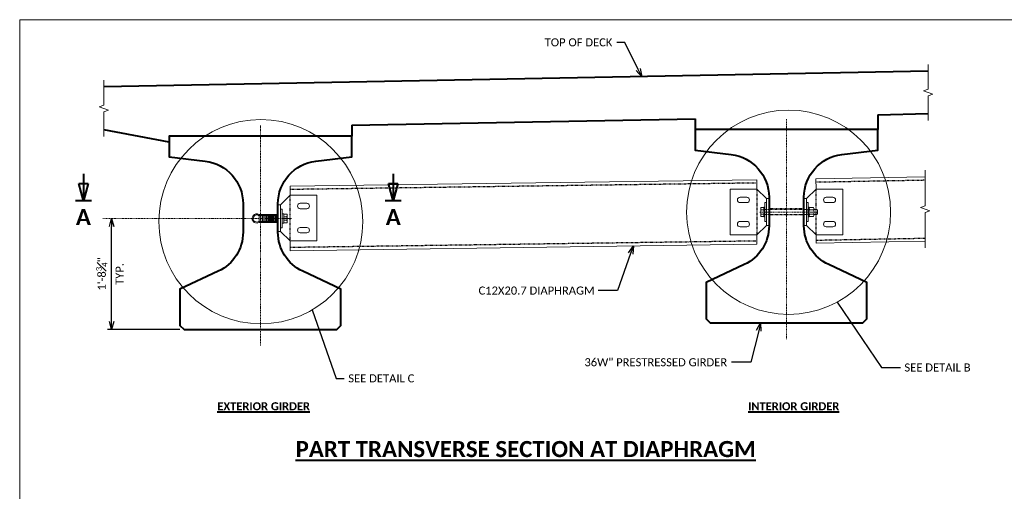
# Model space of a CAD drawing. Extents: x -2 to 1027, y 1 to 253.
# Tile 4 of 6: x -2 to 182, y 166 to 253. Entities that reach past the tile are written whole.
import ezdxf
from ezdxf import colors
from ezdxf.entities.mleader import LeaderData, LeaderLine
from ezdxf.enums import TextEntityAlignment as Align
from ezdxf.math import Vec2, Vec3

# ---------------------------------------------------------------- set-up
doc = ezdxf.new("R2010")
doc.units = 0
doc.header["$MEASUREMENT"] = 0
doc.linetypes.add('Wisdot2', pattern=[0.125, 0.0625, -0.0625])
doc.linetypes.add('Wisdot4', pattern=[0.28125, 0.125, -0.0625, 0.03125, -0.0625])
for name, color, linetype, lineweight in [('B_ANNO', 7, 'Continuous', 18), ('B_ANNO_BREAK', 7, 'Continuous', 18), ('B_ANNO_DIM', 7, 'Continuous', 18), ('B_ANNO_SYMB', 7, 'Continuous', 18), ('B_ANNO_TEXT', 7, 'Continuous', 18), ('B_ANNO_TEXT_TITLE', 7, 'Continuous', 40), ('B_CNTR', 1, 'Wisdot4', 18), ('B_CONC_DECK', 1, 'Continuous', 40), ('B_CONC_GIRD', 50, 'Continuous', 40), ('B_DETAIL_HIDDEN', 7, 'Wisdot2', 25), ('B_STEEL', 92, 'Continuous', 18), ('B_STEEL_BOLT', 3, 'Continuous', 18), ('B_STEEL_DIAPH', 96, 'Continuous', 18)]:
    doc.layers.add(name, color=color, linetype=linetype, lineweight=lineweight)
doc.layers.add('B_ANNO_NOPLOT', color=47, linetype='Continuous', lineweight=18, plot=False)
doc.styles.add('Annotative', font='calibri.ttf', dxfattribs={"height": 0.0625})
doc.styles.get("Standard").update_dxf_attribs({"font": 'calibri.ttf'})
doc.styles.add('Subtitle', font='calibrib.ttf', dxfattribs={"height": 0.0625})
doc.styles.add('Title', font='calibrib.ttf', dxfattribs={"height": 0.125})
doc.dimstyles.new('Annotative', dxfattribs={"dimscale": 0, "dimtxt": 0.0625, "dimasz": 0.0625, "dimexe": 0.03125, "dimexo": 0.03125, "dimgap": 0.03125, "dimtad": 1, "dimdec": 3, "dimzin": 3, "dimdsep": 46, "dimlunit": 4, "dimtxsty": 'Standard', "dimblk": 'OPEN30', "dimcen": 0.03125, "dimaunit": 1, "dimadec": 0, "dimazin": 3, "dimtfac": 0.75, "dimtdec": 3, "dimtofl": 0, "dimtmove": 0, "dimatfit": 3, "dimldrblk": 'OPEN30', "dimfxl": 1, "dimtfill": 1, "dimfrac": 1, "dimtolj": 1, "dimtzin": 0, "dimarcsym": 0})

# ---------------------------------------------------------------- blocks, each defined once
blk = doc.blocks.new('_Open30')
at = {"color": 0, "linetype": 'ByBlock', "lineweight": -2}
for p, q in [((-1, 0.27), (0, 0)), ((0, 0), (-1, -0.27)), ((0, 0), (-1, 0))]:
    blk.add_line(p, q, dxfattribs=at)
blk = doc.blocks.new('_None')
blk = doc.blocks.new('*D12')
at = {"layer": 'B_ANNO_DIM', "color": 0, "lineweight": -2, "transparency": 16777216}
for p, q in [((15.44, 197.15), (15.44, 214.79)), ((28.19, 195.65), (14.69, 195.65))]:
    blk.add_line(p, q, dxfattribs=at)
at = {"layer": 'Defpoints', "color": 0, "transparency": 16777216}
for p in [(15.44, 216.29), (15.44, 216.29), (28.94, 195.65)]:
    blk.add_point(p, dxfattribs=at)
at = {"layer": 'B_ANNO_DIM', "color": 0, "lineweight": -2, "transparency": 16777216, "xscale": 1.5, "yscale": 1.5, "zscale": 1.5}
for p, rotation in [((15.44, 216.29), 90), ((15.44, 195.65), 270)]:
    blk.add_blockref('_Open30', p, dxfattribs=dict(at, rotation=rotation))
at = {"layer": 'B_ANNO_DIM', "color": 0, "transparency": 16777216, "insert": (13.61, 205.97), "char_height": 1.5, "attachment_point": 5, "rotation": 90, "bg_fill": 3, "box_fill_scale": 1.25, "bg_fill_color": 256, "bg_fill_true_color": 13158600, "bg_fill_transparency": 0}
blk.add_mtext('\\A1;1\'-8{\\H0.7x;\\S3#4;}"', dxfattribs=at)
at = {"layer": 'B_ANNO_DIM', "color": 0, "transparency": 16777216, "insert": (16.94, 205.97), "char_height": 1.5, "attachment_point": 5, "rotation": 90, "bg_fill": 3, "box_fill_scale": 1.25, "bg_fill_color": 256, "bg_fill_true_color": 13158600, "bg_fill_transparency": 0}
blk.add_mtext('\\A1;TYP.', dxfattribs=at)
blk = doc.blocks.new('plate')
at = {"layer": 'B_STEEL'}
blk.add_lwpolyline([(0.5, 2.5), (2.25, 4.25), (7.26, 4.25), (7.26, -4.25), (2.25, -4.25), (0.5, -2.5)], dxfattribs=at)
blk.add_lwpolyline([(0, 2.5), (0, -2.5), (0.5, -2.5), (0.5, 2.5)], close=True, dxfattribs=at)
for points in [[(4.14, 2.75), (5.39, 2.75, -1), (5.39, 1.75), (4.14, 1.75, -1)], [(4.14, -1.75), (5.39, -1.75, -1), (5.39, -2.75), (4.14, -2.75, -1)]]:
    blk.add_lwpolyline(points, format="xyb", close=True, dxfattribs=at)
blk = doc.blocks.new('*U25')
at = {"layer": 'B_STEEL_BOLT'}
for p, q in [((0, 0.41), (-0.52, 0.41)), ((9.32, 0.41), (8.52, 0.41)), ((0, -0.41), (-0.52, -0.41)), ((9.32, -0.41), (8.52, -0.41))]:
    blk.add_line(p, q, dxfattribs=at)
for points in [[(0, 0.83), (-0.52, 0.83), (-0.56, 0.7), (-0.56, -0.7), (-0.52, -0.83), (0, -0.83)], [(8.3, 0.89), (8.48, 0.89), (8.48, -0.89), (8.3, -0.89)], [(8.54, 0.83), (9.3, 0.83), (9.36, 0.7), (9.36, -0.7), (9.3, -0.83), (8.54, -0.83), (8.48, -0.7), (8.48, 0.7)], [(9.36, 0.44), (9.88, 0.44), (10, 0.38), (10, -0.37), (9.88, -0.44), (9.36, -0.44)]]:
    blk.add_lwpolyline(points, close=True, dxfattribs=at)
at = {"layer": 'B_STEEL_BOLT', "linetype": 'Wisdot2'}
blk.add_lwpolyline([(0, 0.44), (8.3, 0.44), (8.3, -0.44), (0, -0.44)], close=True, dxfattribs=at)
blk.add_lwpolyline([(8.19, -0.44), (8.19, 0.44)], dxfattribs=at)
at = {"layer": 'B_STEEL_BOLT'}
for centre, radius, start, end in [((4.46, 1.3), 5.05, 186.7119, 190.0351), ((1.48, 0), 2.04, 168.255, 191.745), ((13.5, 1.3), 5.05, 186.7119, 190.0351), ((10.52, 0), 2.04, 168.255, 191.745), ((4.35, 1.3), 5.05, 349.9649, 353.2881), ((7.33, 0), 2.04, 348.255, 11.745), ((4.64, -1.32), 5.24, 170.024, 173.2282), ((13.68, -1.32), 5.24, 170.024, 173.2282), ((4.16, -1.32), 5.24, 6.7718, 9.976)]:
    blk.add_arc(centre, radius, start, end, dxfattribs=at)
blk = doc.blocks.new('*U29')
at = {"layer": 'B_CNTR'}
blk.add_line((0, -41), (0, 0), dxfattribs=at)
at = {"layer": 'B_CONC_DECK'}
for p, q in [((17, 0.01), (17, -2)), ((-17, -2), (-17, -2))]:
    blk.add_line(p, q, dxfattribs=at)
at = {"layer": 'B_CONC_GIRD'}
blk.add_lwpolyline([(17, -2), (-17, -2), (-17, -5.87), (-10.31, -6.67, -0.380164), (-3.25, -14.61), (-3.25, -19.91, -0.291078), (-7.86, -27.16), (-15, -30.5), (-15, -37.25), (-14.25, -38), (14.25, -38), (15, -37.25), (15, -30.5), (7.86, -27.16, -0.291078), (3.25, -19.91), (3.25, -14.61, -0.380164), (10.31, -6.67), (17, -5.87)], format="xyb", close=True, dxfattribs=at)
blk = doc.blocks.new('*U30')
at = {"layer": 'B_CNTR'}
blk.add_line((0, -41), (0, 0), dxfattribs=at)
at = {"layer": 'B_CONC_DECK'}
for p, q in [((-17, 0.01), (-17, -2)), ((17, 0.76), (17, -2))]:
    blk.add_line(p, q, dxfattribs=at)
at = {"layer": 'B_CONC_GIRD'}
blk.add_lwpolyline([(17, -2), (-17, -2), (-17, -5.87), (-10.31, -6.67, -0.380164), (-3.25, -14.61), (-3.25, -19.91, -0.291078), (-7.86, -27.16), (-15, -30.5), (-15, -37.25), (-14.25, -38), (14.25, -38), (15, -37.25), (15, -30.5), (7.86, -27.16, -0.291078), (3.25, -19.91), (3.25, -14.61, -0.380164), (10.31, -6.67), (17, -5.87)], format="xyb", close=True, dxfattribs=at)
blk = doc.blocks.new('*U32')
at = {"layer": 'B_STEEL_BOLT'}
for p, q in [((-8, -1.14), (-8, 1.14)), ((-7.31, -1.14), (-7.31, 1.14)), ((-6.74, -1.14), (-6.74, 1.14)), ((-6.21, -1.14), (-6.21, 1.14)), ((-5.72, -1.14), (-5.72, 1.14)), ((-5.2, -1.14), (-5.2, 1.14)), ((-4.77, -1.14), (-4.77, 1.14)), ((-4.39, -1.14), (-4.39, 1.14)), ((-4, -1.14), (-4, 1.14)), ((-3.62, -1.14), (-3.62, 1.14)), ((-3.24, -1.14), (-3.24, 1.14)), ((-2.86, -1.14), (-2.86, 1.14)), ((-2.47, -1.14), (-2.47, 1.14)), ((-2.09, -1.14), (-2.09, 1.14)), ((-1.7, -1.14), (-1.7, 1.14)), ((-1.32, -1.14), (-1.32, 1.14))]:
    blk.add_line(p, q, dxfattribs=at)
for points in [[(-1, 1.54), (-8.08, 1.54, 1.640622), (-8.17, -1.53), (-1, -1.53)], [(-1, 1.14), (-8.18, 1.14, 1.781631), (-8.26, -1.14), (-1, -1.14)], [(2.5, -1.63, 0.144225), (2.17, -0.64, 0.525623), (2.17, 0.64, 0.13691), (2.5, 1.63)]]:
    blk.add_lwpolyline(points, format="xyb", dxfattribs=at)
for points in [[(0, -3.5), (0.62, -3.5), (0.62, 3.5), (0, 3.5)], [(0.62, 1.78), (1.2, 1.78), (1.2, -1.78), (0.62, -1.78)]]:
    blk.add_lwpolyline(points, close=True, dxfattribs=at)
at = {"layer": 'B_STEEL_BOLT', "flags": 128}
blk.add_lwpolyline([(2.5, -1.63), (2.5, 1.63), (1.2, 1.63), (1.2, -1.63), (2.5, -1.63)], dxfattribs=at)
at = {"layer": 'B_STEEL_BOLT'}
blk.add_lwpolyline([(2.17, -0.64), (1.2, -0.64), (1.2, 0.64), (2.17, 0.64)], dxfattribs=at)
blk = doc.blocks.new('*U35')
at = {"layer": 'B_ANNO_TEXT_TITLE'}
for p, q in [((0, 4), (0, 1.5)), ((-0.4375, 3.125), (0.4375, 3.125)), ((0, 1.5), (-0.4375, 3.125)), ((0.4375, 3.125), (0, 1.5)), ((0.75, 1.5), (-0.75, 1.5))]:
    blk.add_line(p, q, dxfattribs=at)
at = {"layer": 'B_ANNO_TEXT_TITLE', "style": 'Title'}
blk.add_attdef('A', text='', height=1.5, dxfattribs=at).set_placement((0, 0), align=Align.MIDDLE_CENTER)
blk = doc.blocks.new('INS_GSTDIA36W_BASE')
at = {"layer": 'B_ANNO'}
for centre in [(143.2985, 216.1574, 0.8422), (44.9397, 214.4067, 0.8422)]:
    blk.add_circle(centre, 19.0095, dxfattribs=at)
at = {"layer": 'B_ANNO_BREAK', "elevation": 0.8422, "flags": 128}
for points in [[(169.2851, 233.2616), (169.2851, 237.8253), (170.1437, 238.1378), (168.4265, 238.7628), (169.2851, 239.0753), (169.2851, 243.639)], [(15.6791, 230.2406), (15.6791, 234.8627), (16.5377, 235.1752), (14.8205, 235.8002), (15.6791, 236.1127), (15.6791, 240.7349)], [(168.7229, 223.9783), (168.7229, 217.3664), (167.8643, 217.0539), (169.5815, 216.4289), (168.7229, 216.1164), (168.7229, 209.5044)]]:
    blk.add_lwpolyline(points, dxfattribs=at)
at = {"layer": 'B_CNTR'}
for p, q in [((50.6615, 214.9853, 0.8422), (15.4611, 214.9853, 0.8422)), ((148.6842, 216.1955, 0.8422), (137.8036, 216.1955, 0.8422))]:
    blk.add_line(p, q, dxfattribs=at)
at = {"layer": 'B_CONC_DECK'}
for p, q in [((169.2851, 242.389, 0.8422), (15.6791, 239.4849, 0.8422)), ((61.8765, 232.3529, 0.8422), (125.8987, 233.5633, 0.8422)), ((159.8987, 234.3157, 0.8422), (169.2851, 234.5116, 0.8422)), ((27.879, 229.2076, 0.8422), (15.6791, 231.4906, 0.8422))]:
    blk.add_line(p, q, dxfattribs=at)
at = {"layer": 'B_DETAIL_HIDDEN'}
for p, q in [((148.3914, 221.7877, 0.8422), (168.7255, 222.1671, 0.8422)), ((137.4066, 221.5957, 0.8422), (50.3868, 220.3854, 0.8422)), ((137.3982, 220.4447, 0.8422), (137.3982, 211.9463, 0.8422)), ((148.4381, 211.9463, 0.8422), (148.3977, 220.4447, 0.8422)), ((50.3785, 210.8163, 0.8422), (50.3785, 219.3147, 0.8422)), ((146.154, 216.7691, 0.8422), (139.6479, 216.7691, 0.8422)), ((146.1481, 215.6852, 0.8422), (139.6479, 215.6852, 0.8422)), ((148.4428, 210.9592, 0.8422), (168.7229, 211.3376, 0.8422)), ((137.3899, 210.7956, 0.8422), (50.3702, 209.5853, 0.8422))]:
    blk.add_line(p, q, dxfattribs=at)
at = {"layer": 'B_STEEL_BOLT', "elevation": 0.8422}
for points in [[(138.8353, 217.0866), (138.6583, 217.0866), (138.6583, 215.3046), (138.8353, 215.3047)], [(139.1478, 214.4456), (138.8353, 214.4456), (138.8353, 217.9456), (139.1478, 217.9456)], [(146.6481, 214.4455), (146.9606, 214.4455), (146.9606, 217.9455), (146.6481, 217.9455)]]:
    blk.add_lwpolyline(points, close=True, dxfattribs=at)
at = {"layer": 'B_STEEL_DIAPH', "elevation": 0.8422}
for points in [[(137.3982, 220.4447), (137.3982, 222.1956), (50.3785, 220.9853), (50.3785, 219.3147)], [(148.3977, 220.4447), (148.3887, 222.3489), (168.7229, 222.7283)], [(137.3982, 211.9463), (137.3982, 210.1956), (50.3785, 208.9853), (50.3785, 210.8163)], [(148.4381, 211.9463), (148.4456, 210.3761), (168.7229, 210.7544)]]:
    blk.add_lwpolyline(points, dxfattribs=at)
at = {"layer": 'B_ANNO_BREAK'}
blk.add_blockref('*U25', (138.6583, 216.1956, 0.8422), dxfattribs=at)
at = {"layer": 'B_ANNO_SYMB', "xscale": 2, "yscale": 2, "zscale": 2}
for p in [(11.8763, 215.2753, 0.8422), (69.6203, 215.2753, 0.8422)]:
    blk.add_blockref('*U35', p, dxfattribs=at).add_auto_attribs({'A': 'A'})
at = {"layer": 'B_CONC_GIRD'}
blk.add_blockref('*U30', (142.8987, 233.558, 0.8422), dxfattribs=at)
at = {"layer": 'B_STEEL', "rotation": 180}
blk.add_blockref('plate', (139.6479, 216.1956, 0.8422), dxfattribs=at)
at = {"layer": 'B_STEEL'}
for p in [(146.1481, 216.1955, 0.8422), (48.1265, 215.0655, 0.8422)]:
    blk.add_blockref('plate', p, dxfattribs=at)
at = {"layer": 'B_STEEL_BOLT', "xscale": 0.5, "yscale": 0.5, "zscale": 0.5}
blk.add_blockref('*U32', (48.6266, 214.9853, 0.8422), dxfattribs=at)
at = {"layer": 'B_ANNO_TEXT', "style": 'Annotative'}
blk.add_attdef('B-XX-XXX"', (302.9196, 227.847, 0.8422), '', height=1.5, dxfattribs=at)
at = {"layer": 'B_ANNO_TEXT_TITLE', "attachment_point": 1}
for s, insert, char_height, width, style in [('\\LEXTERIOR GIRDER\\l', (36.8262, 180.7883, 0.8422), 1.5, 17.72704, 'Subtitle'), ('\\LINTERIOR GIRDER\\l', (135.7325, 180.7883, 0.8422), 1.5, 17.45801, 'Subtitle'), ('\\LPART TRANSVERSE SECTION AT DIAPHRAGM\\l', (51.4199, 173.5732, 0.8422), 3, 88.024085, 'Title')]:
    blk.add_mtext(s, dxfattribs=dict(at, insert=insert, char_height=char_height, width=width, style=style))
at = {"layer": 'B_ANNO_DIM'}
ml = blk.add_multileader_mtext('Standard', dxfattribs=at)
ml.set_content('TOP OF DECK', color=256)
ml.set_leader_properties()
ml.set_arrow_properties(name='OPEN30')
ml.build(insert=Vec2(0, 0))
ml.multileader.update_dxf_attribs({"dogleg_length": 0.0625, "arrow_head_size": 1.5, "scale": 24})
ctx = ml.context
ctx.base_point, ctx.scale, ctx.char_height, ctx.arrow_head_size, ctx.landing_gap_size, ctx.plane_origin = Vec3(97.0856, 247.7728, 0.8422), 24, 1.5, 1.5, 0.75, Vec3(115.9102, 241.3799, 0.8422)
notes = []
notes.append((ctx, [(0, (1, 1, 0), (112.764, 247.7728, 0.8422), (-1, 0), 1.5, [(0, [(115.9102, 241.3799, 0.8422)], 0, [])])]))
ctx.mtext.insert, ctx.mtext.flow_direction = Vec3(97.8356, 248.5337, 0.8422), 5
ml = blk.add_multileader_mtext('Standard', dxfattribs=at)
ml.set_content('{\\C256;C12X20.7 DIAPHRAGM}', color=256)
ml.set_leader_properties()
ml.set_arrow_properties(name='OPEN30')
ml.build(insert=Vec2(0, 0))
ml.multileader.update_dxf_attribs({"dogleg_length": 0.0625, "arrow_head_size": 1.5, "scale": 24})
ctx = ml.context
ctx.base_point, ctx.scale, ctx.char_height, ctx.arrow_head_size, ctx.landing_gap_size, ctx.plane_origin = Vec3(84.7608, 201.5657, 0.8422), 24, 1.5, 1.5, 0.75, Vec3(114.3575, 209.8752, 0.8422)
notes.append((ctx, [(0, (1, 1, 0), (109.3273, 201.5657, 0.8422), (-1, 0), 1.5, [(0, [(114.3575, 209.8752, 0.8422), (111.4129, 201.5657, 0.8422)], 0, [])])]))
ctx.mtext.insert, ctx.mtext.flow_direction = Vec3(85.5108, 202.3267, 0.8422), 5
ml = blk.add_multileader_mtext('Standard', dxfattribs=at)
ml.set_content('SEE DETAIL B', color=256)
ml.set_leader_properties()
ml.set_arrow_properties(name='NONE')
ml.build(insert=Vec2(0, 0))
ml.multileader.update_dxf_attribs({"dogleg_length": 0.0625, "arrow_head_size": 1.5, "scale": 24})
ctx = ml.context
ctx.base_point, ctx.scale, ctx.char_height, ctx.arrow_head_size, ctx.landing_gap_size, ctx.plane_origin = Vec3(164.119, 187.2443, 0.8422), 24, 1.5, 1.5, 0.75, Vec3(152.3109, 199.4201, 0.8422)
notes.append((ctx, [(0, (1, 1, 0), (162.619, 187.2443, 0.8422), (1, 0), 1.5, [(0, [(152.3109, 199.4201, 0.8422), (160.5923, 187.2443, 0.8422)], 0, [])])]))
ctx.mtext.insert, ctx.mtext.flow_direction = Vec3(164.869, 188.0052, 0.8422), 5
ml = blk.add_multileader_mtext('Standard', dxfattribs=at)
ml.set_content('SEE DETAIL C', color=256)
ml.set_leader_properties()
ml.set_arrow_properties(name='NONE')
ml.build(insert=Vec2(0, 0))
ml.multileader.update_dxf_attribs({"dogleg_length": 0.0625, "arrow_head_size": 1.5, "scale": 24})
ctx = ml.context
ctx.base_point, ctx.scale, ctx.char_height, ctx.arrow_head_size, ctx.landing_gap_size, ctx.plane_origin = Vec3(60.4909, 185.2233, 0.8422), 24, 1.5, 1.5, 0.75, Vec3(54.485, 197.9675, 0.8422)
notes.append((ctx, [(0, (1, 1, 0), (58.9909, 185.2233, 0.8422), (1, 0), 1.5, [(0, [(54.485, 197.9675, 0.8422)], 0, [])])]))
ctx.mtext.insert, ctx.mtext.flow_direction = Vec3(61.2409, 185.9842, 0.8422), 5
ml = blk.add_multileader_mtext('Standard', dxfattribs=at)
ml.set_content('36W" PRESTRESSED GIRDER', color=256)
ml.set_leader_properties()
ml.set_arrow_properties(name='OPEN30')
ml.build(insert=Vec2(0, 0))
ml.multileader.update_dxf_attribs({"dogleg_length": 0.0625, "arrow_head_size": 1.5, "scale": 24})
ctx = ml.context
ctx.base_point, ctx.scale, ctx.char_height, ctx.arrow_head_size, ctx.landing_gap_size, ctx.plane_origin = Vec3(104.4907, 188.2185, 0.8422), 24, 1.5, 1.5, 0.75, Vec3(138.0732, 195.558, 0.8422)
notes.append((ctx, [(0, (1, 1, 0), (134.1676, 188.2185, 0.8422), (-1, 0), 1.5, [(0, [(138.0732, 195.558, 0.8422), (136.2729, 188.2185, 0.8422)], 0, [])])]))
ctx.mtext.insert, ctx.mtext.flow_direction = Vec3(105.2407, 188.9794, 0.8422), 5
for ctx, leaders in notes:
    for number, flags, end, landing, length, lines in leaders:
        leader = LeaderData()
        leader.index, (leader.has_last_leader_line, leader.has_dogleg_vector, leader.attachment_direction) = number, flags
        leader.last_leader_point, leader.dogleg_vector, leader.dogleg_length = Vec3(end), Vec3(landing), length
        for number, points, colour, breaks in lines:
            line = LeaderLine()
            line.index, line.vertices, line.color, line.breaks = number, Vec3.list(points), colors.encode_raw_color(colour), breaks
            leader.lines.append(line)
        ctx.leaders.append(leader)
dim = blk.add_linear_dim(base=(17.1237, 214.9853, 0.8422), p1=(30.6214, 194.3477, 0.8422), p2=(17.1237, 214.9853, 0.8422), angle=90, text='1\'-8{\\H0.7x;\\S3#4;}"\\XTYP.', dimstyle='Annotative', dxfattribs=at)
dim.commit()
dim.dimension.update_dxf_attribs({"geometry": '*D12', "text_midpoint": (17.1237, 204.6665, 0.8422), "insert": (1.6856, -1.3057)})
at = {"layer": 'B_ANNO_NOPLOT', "flags": 128}
blk.add_lwpolyline([(0, 0), (0, 252), (323.9277, 252), (323.9277, 238.8552), (378, 238.8552), (378, 40.4996), (316.5708, 40.4996), (316.5708, 0)], close=True, dxfattribs=at)
at = {"layer": 'B_CONC_GIRD'}
blk.add_blockref('*U29', (44.8765, 232.3477, 0.8422), dxfattribs=at)

msp = doc.modelspace()

# ---------------------------------------------------------------- block references
msp.add_blockref('INS_GSTDIA36W_BASE', (-1.69, 1.31, -0.84))

doc.saveas('drawing.dxf')
